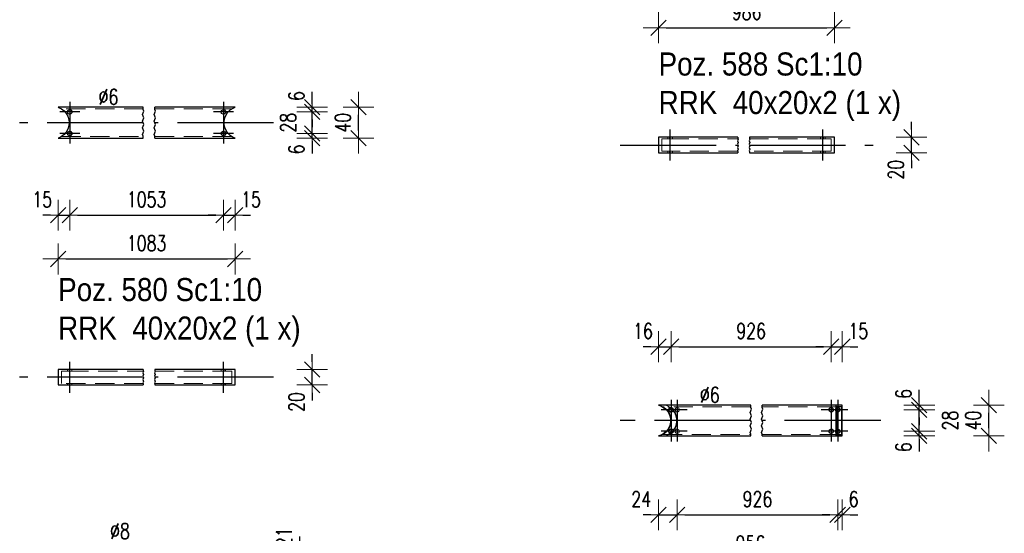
# Model space of a CAD drawing. Header units: millimetres. Extents: x -848 to 5, y 10127 to 10797.
# Tile 13 of 39: x -641 to -513, y 10458 to 10525. Entities that reach past the tile are written whole.
import ezdxf

# ---------------------------------------------------------------- set-up
doc = ezdxf.new("R2010")
doc.units = ezdxf.units.MM
doc.header["$LTSCALE"] = 10
doc.linetypes.add('HIDDEN', pattern=[0.375, 0.25, -0.125])
doc.linetypes.add('MITTE', pattern=[2, 1.25, -0.25, 0.25, -0.25])
doc.layers.get('Defpoints').update_dxf_attribs({"color": 1})
for name, color, linetype, lineweight in [('PS_DIM', 4, 'Continuous', 13), ('PS_Hidden', 2, 'HIDDEN', 9), ('PS_Shape', 161, 'Continuous', 30), ('PS_SOLID', 7, 'Continuous', 30), ('PS_TEXT', 3, 'Continuous', 18)]:
    doc.layers.add(name, color=color, linetype=linetype, lineweight=lineweight)
doc.layers.add('PS_Mid', color=5, linetype='MITTE')
doc.styles.add('gil', font='txt', dxfattribs={"width": 0.9})
doc.styles.add('simplex', font='simplex.shx', dxfattribs={"width": 0.75})
doc.dimstyles.new('1_10_PRZ_DS1-LS10', dxfattribs={"dimtxt": 2, "dimasz": 1, "dimexe": 2, "dimexo": 5, "dimgap": 1, "dimtad": 1, "dimdec": 0, "dimlfac": 10, "dimtxsty": 'simplex', "dimblk": 'dimznak', "dimcen": 2, "dimse1": 1, "dimse2": 1, "dimclrt": 3, "dimadec": 1, "dimazin": 0, "dimtfac": 1, "dimtdec": 0, "dimtix": 1, "dimtmove": 2, "dimatfit": 3, "dimldrblk": 'dim-grot', "dimfxl": 1, "dimarcsym": 0})

# ---------------------------------------------------------------- blocks, each defined once
blk = doc.blocks.new('dimznak')
at = {"color": 0}
for points in [[(0, 2), (0, -2)], [(-2, 0), (2, 0)]]:
    blk.add_lwpolyline(points, dxfattribs=at)
at = {"color": 2}
blk.add_lwpolyline([(1, 1), (-1, -1)], dxfattribs=at)
blk = doc.blocks.new('*D175')
at = {"layer": 'Defpoints', "color": 0, "transparency": 16777216}
for p in [(-635.68, 10509.33), (-634.17, 10509.93), (-634.17, 10499.33)]:
    blk.add_point(p, dxfattribs=at)
at = {"layer": 'PS_DIM', "color": 0, "lineweight": -2, "transparency": 16777216}
for p, q in [((-636.68, 10499.33), (-637.68, 10499.33)), ((-635.68, 10499.33), (-634.17, 10499.33)), ((-633.17, 10499.33), (-632.17, 10499.33))]:
    blk.add_line(p, q, dxfattribs=at)
blk.add_blockref('dimznak', (-635.68, 10499.33), dxfattribs=at)
at = {"layer": 'PS_DIM', "color": 0, "lineweight": -2, "transparency": 16777216, "rotation": 180}
blk.add_blockref('dimznak', (-634.17, 10499.33), dxfattribs=at)
at = {"layer": 'PS_DIM', "color": 3, "transparency": 16777216, "insert": (-637.75, 10501.37), "char_height": 2, "attachment_point": 5, "style": 'simplex'}
blk.add_mtext('15', dxfattribs=at)
blk = doc.blocks.new('dim-grot')
blk.add_hatch(color=256).paths.add_polyline_path([(0, 0), (-2, 0.5), (-2, -0.5)])
blk.add_lwpolyline([(0, 0), (-2, 0.5), (-2, -0.5), (0, 0)])
blk = doc.blocks.new('*D177')
at = {"layer": 'Defpoints', "color": 0, "transparency": 16777216}
for p in [(-614.21, 10509.93), (-612.69, 10509.33), (-612.69, 10499.33)]:
    blk.add_point(p, dxfattribs=at)
at = {"layer": 'PS_DIM', "color": 0, "lineweight": -2, "transparency": 16777216}
for p, q in [((-615.21, 10499.33), (-616.21, 10499.33)), ((-614.21, 10499.33), (-612.69, 10499.33)), ((-611.69, 10499.33), (-610.69, 10499.33))]:
    blk.add_line(p, q, dxfattribs=at)
blk.add_blockref('dimznak', (-614.21, 10499.33), dxfattribs=at)
at = {"layer": 'PS_DIM', "color": 0, "lineweight": -2, "transparency": 16777216, "rotation": 180}
blk.add_blockref('dimznak', (-612.69, 10499.33), dxfattribs=at)
at = {"layer": 'PS_DIM', "color": 3, "transparency": 16777216, "insert": (-610.62, 10501.37), "char_height": 2, "attachment_point": 5, "style": 'simplex'}
blk.add_mtext('15', dxfattribs=at)
blk = doc.blocks.new('*D179')
at = {"layer": 'Defpoints', "color": 0, "transparency": 16777216}
for p in [(-614.21, 10509.93), (-612.69, 10509.33), (-602.69, 10509.93)]:
    blk.add_point(p, dxfattribs=at)
at = {"layer": 'PS_DIM', "color": 0, "lineweight": -2, "transparency": 16777216}
for p, q in [((-602.69, 10510.93), (-602.69, 10511.93)), ((-602.69, 10509.33), (-602.69, 10509.93)), ((-602.69, 10508.33), (-602.69, 10507.33))]:
    blk.add_line(p, q, dxfattribs=at)
for p, rotation in [((-602.69, 10509.93), 270), ((-602.69, 10509.33), 90)]:
    blk.add_blockref('dimznak', p, dxfattribs=dict(at, rotation=rotation))
at = {"layer": 'PS_DIM', "color": 3, "transparency": 16777216, "insert": (-604.73, 10507.86), "char_height": 2, "attachment_point": 5, "rotation": 90, "style": 'simplex'}
blk.add_mtext('6', dxfattribs=at)
blk = doc.blocks.new('*D180')
at = {"layer": 'Defpoints', "color": 0, "transparency": 16777216}
for p in [(-614.21, 10512.73), (-602.69, 10512.73), (-614.21, 10509.93)]:
    blk.add_point(p, dxfattribs=at)
at = {"layer": 'PS_DIM', "color": 0, "lineweight": -2, "transparency": 16777216}
for p, q in [((-602.69, 10513.73), (-602.69, 10514.73)), ((-602.69, 10509.93), (-602.69, 10512.73)), ((-602.69, 10508.93), (-602.69, 10507.93))]:
    blk.add_line(p, q, dxfattribs=at)
for p, rotation in [((-602.69, 10512.73), 270), ((-602.69, 10509.93), 90)]:
    blk.add_blockref('dimznak', p, dxfattribs=dict(at, rotation=rotation))
at = {"layer": 'PS_DIM', "color": 3, "transparency": 16777216, "insert": (-605.8, 10511.33), "char_height": 2, "attachment_point": 5, "rotation": 90, "style": 'simplex'}
blk.add_mtext('28', dxfattribs=at)
blk = doc.blocks.new('*D181')
at = {"layer": 'Defpoints', "color": 0, "transparency": 16777216}
for p in [(-612.69, 10513.33), (-602.69, 10513.33), (-614.21, 10512.73)]:
    blk.add_point(p, dxfattribs=at)
at = {"layer": 'PS_DIM', "color": 0, "lineweight": -2, "transparency": 16777216}
for p, q in [((-602.69, 10514.33), (-602.69, 10515.33)), ((-602.69, 10512.73), (-602.69, 10513.33)), ((-602.69, 10511.73), (-602.69, 10510.73))]:
    blk.add_line(p, q, dxfattribs=at)
for p, rotation in [((-602.69, 10513.33), 270), ((-602.69, 10512.73), 90)]:
    blk.add_blockref('dimznak', p, dxfattribs=dict(at, rotation=rotation))
at = {"layer": 'PS_DIM', "color": 3, "transparency": 16777216, "insert": (-604.73, 10514.79), "char_height": 2, "attachment_point": 5, "rotation": 90, "style": 'simplex'}
blk.add_mtext('6', dxfattribs=at)
blk = doc.blocks.new('*D183')
at = {"layer": 'Defpoints', "color": 0, "transparency": 16777216}
for p in [(-612.69, 10479.27), (-602.69, 10479.27), (-612.69, 10477.27)]:
    blk.add_point(p, dxfattribs=at)
at = {"layer": 'PS_DIM', "color": 0, "lineweight": -2, "transparency": 16777216}
for p, q in [((-602.69, 10480.27), (-602.69, 10481.27)), ((-602.69, 10477.27), (-602.69, 10479.27)), ((-602.69, 10476.27), (-602.69, 10475.27))]:
    blk.add_line(p, q, dxfattribs=at)
for p, rotation in [((-602.69, 10479.27), 270), ((-602.69, 10477.27), 90)]:
    blk.add_blockref('dimznak', p, dxfattribs=dict(at, rotation=rotation))
at = {"layer": 'PS_DIM', "color": 3, "transparency": 16777216, "insert": (-604.73, 10475.06), "char_height": 2, "attachment_point": 5, "rotation": 90, "style": 'simplex'}
blk.add_mtext('20', dxfattribs=at)
blk = doc.blocks.new('*D188')
at = {"layer": 'Defpoints', "color": 0, "transparency": 16777216}
for p in [(-635.68, 10455.6), (-604.3, 10455.6), (-632.76, 10453.48)]:
    blk.add_point(p, dxfattribs=at)
at = {"layer": 'PS_DIM', "color": 0, "lineweight": -2, "transparency": 16777216}
for p, q in [((-604.3, 10456.6), (-604.3, 10457.6)), ((-604.3, 10453.48), (-604.3, 10455.6)), ((-604.3, 10452.48), (-604.3, 10451.48))]:
    blk.add_line(p, q, dxfattribs=at)
for p, rotation in [((-604.3, 10455.6), 270), ((-604.3, 10453.48), 90)]:
    blk.add_blockref('dimznak', p, dxfattribs=dict(at, rotation=rotation))
at = {"layer": 'PS_DIM', "color": 3, "transparency": 16777216, "insert": (-606.34, 10457.49), "char_height": 2, "attachment_point": 5, "rotation": 90, "style": 'simplex'}
blk.add_mtext('21', dxfattribs=at)
blk = doc.blocks.new('*D252')
at = {"layer": 'Defpoints', "color": 0, "transparency": 16777216}
for p in [(-534.81, 10509.43), (-524.81, 10509.43), (-534.81, 10507.43)]:
    blk.add_point(p, dxfattribs=at)
at = {"layer": 'PS_DIM', "color": 0, "lineweight": -2, "transparency": 16777216}
for p, q in [((-524.81, 10510.43), (-524.81, 10511.43)), ((-524.81, 10507.43), (-524.81, 10509.43)), ((-524.81, 10506.43), (-524.81, 10505.43))]:
    blk.add_line(p, q, dxfattribs=at)
for p, rotation in [((-524.81, 10509.43), 270), ((-524.81, 10507.43), 90)]:
    blk.add_blockref('dimznak', p, dxfattribs=dict(at, rotation=rotation))
at = {"layer": 'PS_DIM', "color": 3, "transparency": 16777216, "insert": (-526.85, 10505.22), "char_height": 2, "attachment_point": 5, "rotation": 90, "style": 'simplex'}
blk.add_mtext('20', dxfattribs=at)
blk = doc.blocks.new('*D253')
at = {"layer": 'Defpoints', "color": 0, "transparency": 16777216}
for p in [(-555.26, 10471.25), (-557.68, 10470.65), (-555.26, 10460.41)]:
    blk.add_point(p, dxfattribs=at)
at = {"layer": 'PS_DIM', "color": 0, "lineweight": -2, "transparency": 16777216}
for p, q in [((-558.68, 10460.41), (-559.68, 10460.41)), ((-557.68, 10460.41), (-555.26, 10460.41)), ((-554.26, 10460.41), (-553.26, 10460.41))]:
    blk.add_line(p, q, dxfattribs=at)
blk.add_blockref('dimznak', (-557.68, 10460.41), dxfattribs=at)
at = {"layer": 'PS_DIM', "color": 0, "lineweight": -2, "transparency": 16777216, "rotation": 180}
blk.add_blockref('dimznak', (-555.26, 10460.41), dxfattribs=at)
at = {"layer": 'PS_DIM', "color": 3, "transparency": 16777216, "insert": (-559.93, 10462.45), "char_height": 2, "attachment_point": 5, "style": 'simplex'}
blk.add_mtext('24', dxfattribs=at)
blk = doc.blocks.new('*D255')
at = {"layer": 'Defpoints', "color": 0, "transparency": 16777216}
for p in [(-534.41, 10471.25), (-533.81, 10470.65), (-533.81, 10460.41)]:
    blk.add_point(p, dxfattribs=at)
at = {"layer": 'PS_DIM', "color": 0, "lineweight": -2, "transparency": 16777216}
for p, q in [((-535.41, 10460.41), (-536.41, 10460.41)), ((-534.41, 10460.41), (-533.81, 10460.41)), ((-532.81, 10460.41), (-531.81, 10460.41))]:
    blk.add_line(p, q, dxfattribs=at)
blk.add_blockref('dimznak', (-534.41, 10460.41), dxfattribs=at)
at = {"layer": 'PS_DIM', "color": 0, "lineweight": -2, "transparency": 16777216, "rotation": 180}
blk.add_blockref('dimznak', (-533.81, 10460.41), dxfattribs=at)
at = {"layer": 'PS_DIM', "color": 3, "transparency": 16777216, "insert": (-532.34, 10462.45), "char_height": 2, "attachment_point": 5, "style": 'simplex'}
blk.add_mtext('6', dxfattribs=at)
blk = doc.blocks.new('*D257')
at = {"layer": 'Defpoints', "color": 0, "transparency": 16777216}
for p in [(-556.06, 10482.24), (-557.68, 10474.65), (-556.06, 10471.25)]:
    blk.add_point(p, dxfattribs=at)
at = {"layer": 'PS_DIM', "color": 0, "lineweight": -2, "transparency": 16777216}
for p, q in [((-558.68, 10482.24), (-559.68, 10482.24)), ((-557.68, 10482.24), (-556.06, 10482.24)), ((-555.06, 10482.24), (-554.06, 10482.24))]:
    blk.add_line(p, q, dxfattribs=at)
blk.add_blockref('dimznak', (-557.68, 10482.24), dxfattribs=at)
at = {"layer": 'PS_DIM', "color": 0, "lineweight": -2, "transparency": 16777216, "rotation": 180}
blk.add_blockref('dimznak', (-556.06, 10482.24), dxfattribs=at)
at = {"layer": 'PS_DIM', "color": 3, "transparency": 16777216, "insert": (-559.71, 10484.28), "char_height": 2, "attachment_point": 5, "style": 'simplex'}
blk.add_mtext('16', dxfattribs=at)
blk = doc.blocks.new('*D259')
at = {"layer": 'Defpoints', "color": 0, "transparency": 16777216}
for p in [(-533.81, 10482.24), (-533.81, 10474.65), (-535.26, 10471.25)]:
    blk.add_point(p, dxfattribs=at)
at = {"layer": 'PS_DIM', "color": 0, "lineweight": -2, "transparency": 16777216}
for p, q in [((-536.26, 10482.24), (-537.26, 10482.24)), ((-535.26, 10482.24), (-533.81, 10482.24)), ((-532.81, 10482.24), (-531.81, 10482.24))]:
    blk.add_line(p, q, dxfattribs=at)
blk.add_blockref('dimznak', (-535.26, 10482.24), dxfattribs=at)
at = {"layer": 'PS_DIM', "color": 0, "lineweight": -2, "transparency": 16777216, "rotation": 180}
blk.add_blockref('dimznak', (-533.81, 10482.24), dxfattribs=at)
at = {"layer": 'PS_DIM', "color": 3, "transparency": 16777216, "insert": (-531.73, 10484.28), "char_height": 2, "attachment_point": 5, "style": 'simplex'}
blk.add_mtext('15', dxfattribs=at)
blk = doc.blocks.new('*D260')
at = {"layer": 'Defpoints', "color": 0, "transparency": 16777216}
for p in [(-535.26, 10471.25), (-523.81, 10471.25), (-533.81, 10470.65)]:
    blk.add_point(p, dxfattribs=at)
at = {"layer": 'PS_DIM', "color": 0, "lineweight": -2, "transparency": 16777216}
for p, q in [((-523.81, 10472.25), (-523.81, 10473.25)), ((-523.81, 10470.65), (-523.81, 10471.25)), ((-523.81, 10469.65), (-523.81, 10468.65))]:
    blk.add_line(p, q, dxfattribs=at)
for p, rotation in [((-523.81, 10471.25), 270), ((-523.81, 10470.65), 90)]:
    blk.add_blockref('dimznak', p, dxfattribs=dict(at, rotation=rotation))
at = {"layer": 'PS_DIM', "color": 3, "transparency": 16777216, "insert": (-525.85, 10469.18), "char_height": 2, "attachment_point": 5, "rotation": 90, "style": 'simplex'}
blk.add_mtext('6', dxfattribs=at)
blk = doc.blocks.new('*D261')
at = {"layer": 'Defpoints', "color": 0, "transparency": 16777216}
for p in [(-535.26, 10474.05), (-523.81, 10474.05), (-535.26, 10471.25)]:
    blk.add_point(p, dxfattribs=at)
at = {"layer": 'PS_DIM', "color": 0, "lineweight": -2, "transparency": 16777216}
for p, q in [((-523.81, 10475.05), (-523.81, 10476.05)), ((-523.81, 10471.25), (-523.81, 10474.05)), ((-523.81, 10470.25), (-523.81, 10469.25))]:
    blk.add_line(p, q, dxfattribs=at)
for p, rotation in [((-523.81, 10474.05), 270), ((-523.81, 10471.25), 90)]:
    blk.add_blockref('dimznak', p, dxfattribs=dict(at, rotation=rotation))
at = {"layer": 'PS_DIM', "color": 3, "transparency": 16777216, "insert": (-519.81, 10472.65), "char_height": 2, "attachment_point": 5, "rotation": 90, "style": 'simplex'}
blk.add_mtext('28', dxfattribs=at)
blk = doc.blocks.new('*D262')
at = {"layer": 'Defpoints', "color": 0, "transparency": 16777216}
for p in [(-533.81, 10474.65), (-523.81, 10474.65), (-535.26, 10474.05)]:
    blk.add_point(p, dxfattribs=at)
at = {"layer": 'PS_DIM', "color": 0, "lineweight": -2, "transparency": 16777216}
for p, q in [((-523.81, 10475.65), (-523.81, 10476.65)), ((-523.81, 10474.05), (-523.81, 10474.65)), ((-523.81, 10473.05), (-523.81, 10472.05))]:
    blk.add_line(p, q, dxfattribs=at)
for p, rotation in [((-523.81, 10474.65), 270), ((-523.81, 10474.05), 90)]:
    blk.add_blockref('dimznak', p, dxfattribs=dict(at, rotation=rotation))
at = {"layer": 'PS_DIM', "color": 3, "transparency": 16777216, "insert": (-525.85, 10476.11), "char_height": 2, "attachment_point": 5, "rotation": 90, "style": 'simplex'}
blk.add_mtext('6', dxfattribs=at)
blk = doc.blocks.new('*X682')
at = {"color": 1}
for p, q in [((-624.62, 10513.03), (-624.62, 10513.33)), ((-624.53, 10512.81), (-624.62, 10513.03)), ((-623.12, 10513.03), (-623.12, 10513.33)), ((-623.03, 10512.81), (-623.12, 10513.03)), ((-624.72, 10512.38), (-624.53, 10512.81)), ((-624.53, 10511.95), (-624.72, 10512.38)), ((-624.72, 10511.51), (-624.53, 10511.95)), ((-623.22, 10512.38), (-623.03, 10512.81)), ((-623.03, 10511.95), (-623.22, 10512.38)), ((-623.22, 10511.51), (-623.03, 10511.95)), ((-624.53, 10511.08), (-624.72, 10511.51)), ((-624.72, 10510.65), (-624.53, 10511.08)), ((-624.53, 10510.21), (-624.72, 10510.65)), ((-623.03, 10511.08), (-623.22, 10511.51)), ((-623.22, 10510.65), (-623.03, 10511.08)), ((-623.03, 10510.21), (-623.22, 10510.65)), ((-624.72, 10509.78), (-624.53, 10510.21)), ((-624.62, 10509.56), (-624.72, 10509.78)), ((-624.62, 10509.33), (-624.62, 10509.56)), ((-623.22, 10509.78), (-623.03, 10510.21)), ((-623.12, 10509.56), (-623.22, 10509.78)), ((-623.12, 10509.33), (-623.12, 10509.56))]:
    blk.add_line(p, q, dxfattribs=at)
at = {"layer": 'PS_Hidden', "color": 2, "linetype": 'HIDDEN'}
for p, q in [((-624.62, 10513.13), (-635.25, 10513.13)), ((-613.12, 10513.13), (-623.12, 10513.13)), ((-635.25, 10509.53), (-624.62, 10509.53)), ((-623.12, 10509.53), (-613.12, 10509.53))]:
    blk.add_line(p, q, dxfattribs=at)
at = {"layer": 'PS_Mid', "color": 5, "linetype": 'MITTE'}
for p, q in [((-634.17, 10514.03), (-634.17, 10511.43)), ((-634.17, 10514.03), (-634.17, 10511.43)), ((-614.21, 10514.03), (-614.21, 10511.43)), ((-614.21, 10514.03), (-614.21, 10511.43)), ((-632.87, 10512.73), (-635.47, 10512.73)), ((-632.87, 10512.73), (-635.47, 10512.73)), ((-612.91, 10512.73), (-615.51, 10512.73)), ((-612.91, 10512.73), (-615.51, 10512.73)), ((-624.62, 10511.33), (-640.68, 10511.33)), ((-634.17, 10511.23), (-634.17, 10508.63)), ((-634.17, 10511.23), (-634.17, 10508.63)), ((-607.69, 10511.33), (-623.12, 10511.33)), ((-614.21, 10511.23), (-614.21, 10508.63)), ((-614.21, 10511.23), (-614.21, 10508.63)), ((-632.87, 10509.93), (-635.47, 10509.93)), ((-632.87, 10509.93), (-635.47, 10509.93)), ((-612.91, 10509.93), (-615.51, 10509.93)), ((-612.91, 10509.93), (-615.51, 10509.93))]:
    blk.add_line(p, q, dxfattribs=at)
at = {"layer": 'PS_SOLID', "color": 7, "linetype": 'Continuous'}
for p, q in [((-634.23, 10513.33), (-635.68, 10513.33)), ((-635.68, 10513.33), (-635.63, 10513.32)), ((-635.63, 10513.32), (-635.24, 10513.13)), ((-635.24, 10513.13), (-634.9, 10512.86)), ((-634.4, 10512.92), (-634.23, 10513.02)), ((-624.62, 10513.33), (-634.23, 10513.33)), ((-634.23, 10513.02), (-634.02, 10512.99)), ((-634.02, 10512.99), (-633.89, 10512.83)), ((-614.26, 10513.33), (-623.12, 10513.33)), ((-614.44, 10512.92), (-614.26, 10513.02)), ((-612.69, 10513.33), (-614.26, 10513.33)), ((-614.26, 10513.02), (-614.06, 10512.99)), ((-614.06, 10512.99), (-613.93, 10512.83)), ((-613.63, 10512.71), (-613.32, 10513)), ((-613.32, 10513), (-612.95, 10513.23)), ((-612.95, 10513.23), (-612.69, 10513.33)), ((-612.69, 10513.33), (-612.69, 10513.33)), ((-634.9, 10512.86), (-634.63, 10512.54)), ((-634.63, 10512.54), (-634.42, 10512.16)), ((-634.47, 10512.73), (-634.4, 10512.92)), ((-634.4, 10512.54), (-634.47, 10512.73)), ((-634.42, 10512.16), (-634.29, 10511.75)), ((-634.23, 10512.43), (-634.4, 10512.54)), ((-634.29, 10511.75), (-634.25, 10511.33)), ((-634.02, 10512.47), (-634.23, 10512.43)), ((-633.89, 10512.63), (-634.02, 10512.47)), ((-633.89, 10512.83), (-633.89, 10512.63)), ((-614.51, 10512.73), (-614.44, 10512.92)), ((-614.44, 10512.54), (-614.51, 10512.73)), ((-614.26, 10512.43), (-614.44, 10512.54)), ((-614.06, 10512.47), (-614.26, 10512.43)), ((-614.13, 10511.54), (-614.04, 10511.96)), ((-613.93, 10512.63), (-614.06, 10512.47)), ((-614.04, 10511.96), (-613.87, 10512.36)), ((-613.93, 10512.83), (-613.93, 10512.63)), ((-613.87, 10512.36), (-613.63, 10512.71)), ((-634.42, 10510.49), (-634.63, 10510.12)), ((-634.29, 10510.9), (-634.42, 10510.49)), ((-634.25, 10511.33), (-634.29, 10510.9)), ((-614.13, 10511.11), (-614.13, 10511.54)), ((-614.04, 10510.69), (-614.13, 10511.11)), ((-613.87, 10510.3), (-614.04, 10510.69)), ((-635.63, 10509.34), (-635.68, 10509.33)), ((-635.68, 10509.33), (-624.62, 10509.33)), ((-635.24, 10509.53), (-635.63, 10509.34)), ((-634.9, 10509.79), (-635.24, 10509.53)), ((-634.63, 10510.12), (-634.9, 10509.79)), ((-634.47, 10509.93), (-634.4, 10510.12)), ((-634.4, 10509.74), (-634.47, 10509.93)), ((-634.4, 10510.12), (-634.23, 10510.22)), ((-634.23, 10509.63), (-634.4, 10509.74)), ((-634.23, 10510.22), (-634.02, 10510.19)), ((-634.02, 10509.67), (-634.23, 10509.63)), ((-634.02, 10510.19), (-633.89, 10510.03)), ((-633.89, 10509.83), (-634.02, 10509.67)), ((-633.89, 10510.03), (-633.89, 10509.83)), ((-623.12, 10509.33), (-612.69, 10509.33)), ((-614.51, 10509.93), (-614.44, 10510.12)), ((-614.44, 10509.74), (-614.51, 10509.93)), ((-614.44, 10510.12), (-614.26, 10510.22)), ((-614.26, 10509.63), (-614.44, 10509.74)), ((-614.26, 10510.22), (-614.06, 10510.19)), ((-614.06, 10509.67), (-614.26, 10509.63)), ((-614.06, 10510.19), (-613.93, 10510.03)), ((-613.93, 10509.83), (-614.06, 10509.67)), ((-613.93, 10510.03), (-613.93, 10509.83)), ((-613.63, 10509.95), (-613.87, 10510.3)), ((-613.32, 10509.65), (-613.63, 10509.95)), ((-612.95, 10509.42), (-613.32, 10509.65)), ((-612.69, 10509.33), (-612.95, 10509.42)), ((-612.69, 10509.33), (-612.69, 10509.33))]:
    blk.add_line(p, q, dxfattribs=at)
blk = doc.blocks.new('*X683')
at = {"color": 3, "style": 'gil', "width": 0.9}
for s, p in [('Poz. 580 Sc1:10', (-635.68, 10488.16)), ('RRK  40x20x2 (1 x)', (-635.68, 10483.16))]:
    blk.add_text(s, height=3, dxfattribs=at).set_placement(p)
blk = doc.blocks.new('*X684')
at = {"color": 1}
for p, q in [((-624.58, 10479.05), (-624.67, 10478.83)), ((-624.67, 10478.83), (-624.58, 10478.61)), ((-624.58, 10478.61), (-624.67, 10478.4)), ((-624.62, 10479.27), (-624.62, 10479.15)), ((-624.62, 10479.15), (-624.58, 10479.05)), ((-623.08, 10479.05), (-623.17, 10478.83)), ((-623.17, 10478.83), (-623.08, 10478.61)), ((-623.08, 10478.61), (-623.17, 10478.4)), ((-623.12, 10479.27), (-623.12, 10479.15)), ((-623.12, 10479.15), (-623.08, 10479.05)), ((-624.67, 10478.4), (-624.58, 10478.18)), ((-624.58, 10478.18), (-624.67, 10477.96)), ((-624.67, 10477.96), (-624.58, 10477.74)), ((-624.58, 10477.74), (-624.67, 10477.53)), ((-624.67, 10477.53), (-624.62, 10477.42)), ((-624.62, 10477.42), (-624.62, 10477.27)), ((-623.17, 10478.4), (-623.08, 10478.18)), ((-623.08, 10478.18), (-623.17, 10477.96)), ((-623.17, 10477.96), (-623.08, 10477.74)), ((-623.08, 10477.74), (-623.17, 10477.53)), ((-623.17, 10477.53), (-623.12, 10477.42)), ((-623.12, 10477.42), (-623.12, 10477.27))]:
    blk.add_line(p, q, dxfattribs=at)
at = {"layer": 'PS_Hidden', "color": 2, "linetype": 'HIDDEN'}
for p, q in [((-635.25, 10477.47), (-635.25, 10479.07)), ((-635.25, 10479.07), (-634.23, 10479.07)), ((-634.47, 10479.27), (-634.47, 10479.07)), ((-634.25, 10479.07), (-634.25, 10479.27)), ((-634.23, 10479.07), (-624.62, 10479.07)), ((-633.89, 10479.07), (-633.89, 10479.27)), ((-623.12, 10479.07), (-614.26, 10479.07)), ((-614.51, 10479.27), (-614.51, 10479.07)), ((-614.26, 10479.07), (-613.12, 10479.07)), ((-614.13, 10479.27), (-614.13, 10479.07)), ((-613.93, 10479.07), (-613.93, 10479.27)), ((-613.12, 10479.07), (-613.12, 10477.47)), ((-624.62, 10477.47), (-635.25, 10477.47)), ((-634.47, 10477.47), (-634.47, 10477.27)), ((-634.25, 10477.27), (-634.25, 10477.47)), ((-633.89, 10477.27), (-633.89, 10477.47)), ((-613.12, 10477.47), (-623.12, 10477.47)), ((-614.51, 10477.47), (-614.51, 10477.27)), ((-614.13, 10477.47), (-614.13, 10477.27)), ((-613.93, 10477.27), (-613.93, 10477.47))]:
    blk.add_line(p, q, dxfattribs=at)
at = {"layer": 'PS_Mid', "color": 5, "linetype": 'MITTE'}
for p, q in [((-634.17, 10478.07), (-634.17, 10480.27)), ((-634.17, 10478.07), (-634.17, 10480.27)), ((-614.21, 10478.07), (-614.21, 10480.27)), ((-614.21, 10478.07), (-614.21, 10480.27)), ((-634.17, 10476.27), (-634.17, 10478.47)), ((-634.17, 10476.27), (-634.17, 10478.47)), ((-614.21, 10476.27), (-614.21, 10478.47)), ((-614.21, 10476.27), (-614.21, 10478.47)), ((-624.62, 10478.27), (-640.68, 10478.27)), ((-607.69, 10478.27), (-623.12, 10478.27))]:
    blk.add_line(p, q, dxfattribs=at)
at = {"layer": 'PS_SOLID', "color": 7, "linetype": 'Continuous'}
for p, q in [((-624.62, 10479.27), (-635.68, 10479.27)), ((-635.68, 10479.27), (-635.68, 10477.27)), ((-612.69, 10479.27), (-623.12, 10479.27)), ((-612.69, 10477.27), (-612.69, 10479.27)), ((-635.68, 10477.27), (-634.23, 10477.27)), ((-634.23, 10477.27), (-624.62, 10477.27)), ((-623.12, 10477.27), (-614.26, 10477.27)), ((-614.26, 10477.27), (-612.69, 10477.27))]:
    blk.add_line(p, q, dxfattribs=at)
blk = doc.blocks.new('*X707')
at = {"color": 3, "style": 'gil', "width": 0.9}
for s, p in [('Poz. 588 Sc1:10', (-557.68, 10517.45)), ('RRK  40x20x2 (1 x)', (-557.68, 10512.45))]:
    blk.add_text(s, height=3, dxfattribs=at).set_placement(p)
blk = doc.blocks.new('*X708')
at = {"color": 1}
for p, q in [((-547.33, 10509.2), (-547.42, 10508.99)), ((-547.38, 10509.43), (-547.38, 10509.31)), ((-547.38, 10509.31), (-547.33, 10509.2)), ((-545.83, 10509.2), (-545.92, 10508.99)), ((-545.88, 10509.43), (-545.88, 10509.31)), ((-545.88, 10509.31), (-545.83, 10509.2)), ((-547.42, 10508.99), (-547.33, 10508.77)), ((-547.33, 10508.77), (-547.42, 10508.55)), ((-547.42, 10508.55), (-547.33, 10508.34)), ((-547.33, 10508.34), (-547.42, 10508.12)), ((-547.42, 10508.12), (-547.33, 10507.9)), ((-547.33, 10507.9), (-547.42, 10507.69)), ((-545.92, 10508.99), (-545.83, 10508.77)), ((-545.83, 10508.77), (-545.92, 10508.55)), ((-545.92, 10508.55), (-545.83, 10508.34)), ((-545.83, 10508.34), (-545.92, 10508.12)), ((-545.92, 10508.12), (-545.83, 10507.9)), ((-545.83, 10507.9), (-545.92, 10507.69)), ((-547.42, 10507.69), (-547.38, 10507.58)), ((-547.38, 10507.58), (-547.38, 10507.43)), ((-545.92, 10507.69), (-545.88, 10507.58)), ((-545.88, 10507.58), (-545.88, 10507.43))]:
    blk.add_line(p, q, dxfattribs=at)
at = {"layer": 'PS_Hidden', "color": 2, "linetype": 'HIDDEN'}
for p, q in [((-557.25, 10507.63), (-557.25, 10509.23)), ((-557.25, 10509.23), (-556.23, 10509.23)), ((-556.48, 10509.43), (-556.48, 10509.23)), ((-556.25, 10509.23), (-556.25, 10509.43)), ((-556.23, 10509.23), (-547.38, 10509.23)), ((-555.89, 10509.23), (-555.89, 10509.43)), ((-545.88, 10509.23), (-536.38, 10509.23)), ((-536.63, 10509.43), (-536.63, 10509.23)), ((-536.63, 10509.43), (-536.63, 10509.23)), ((-536.38, 10509.23), (-535.24, 10509.23)), ((-536.25, 10509.43), (-536.25, 10509.23)), ((-536.05, 10509.23), (-536.05, 10509.43)), ((-535.24, 10509.23), (-535.24, 10507.63)), ((-547.38, 10507.63), (-557.25, 10507.63)), ((-556.48, 10507.63), (-556.48, 10507.43)), ((-556.25, 10507.43), (-556.25, 10507.63)), ((-555.89, 10507.43), (-555.89, 10507.63)), ((-535.24, 10507.63), (-545.88, 10507.63)), ((-536.63, 10507.63), (-536.63, 10507.43)), ((-536.25, 10507.63), (-536.25, 10507.43)), ((-536.05, 10507.43), (-536.05, 10507.63))]:
    blk.add_line(p, q, dxfattribs=at)
at = {"layer": 'PS_Mid', "color": 5, "linetype": 'MITTE'}
for p, q in [((-556.18, 10508.23), (-556.18, 10510.43)), ((-556.18, 10508.23), (-556.18, 10510.43)), ((-536.33, 10508.23), (-536.33, 10510.43)), ((-536.33, 10508.23), (-536.33, 10510.43)), ((-562.68, 10508.43), (-547.38, 10508.43)), ((-556.18, 10506.43), (-556.18, 10508.63)), ((-556.18, 10506.43), (-556.18, 10508.63)), ((-545.88, 10508.43), (-529.81, 10508.43)), ((-536.33, 10506.43), (-536.33, 10508.63)), ((-536.33, 10506.43), (-536.33, 10508.63))]:
    blk.add_line(p, q, dxfattribs=at)
at = {"layer": 'PS_SOLID', "color": 7, "linetype": 'Continuous'}
for p, q in [((-547.38, 10509.43), (-557.68, 10509.43)), ((-557.68, 10509.43), (-557.68, 10507.43)), ((-534.81, 10509.43), (-545.88, 10509.43)), ((-534.81, 10507.43), (-534.81, 10509.43)), ((-557.68, 10507.43), (-556.23, 10507.43)), ((-556.23, 10507.43), (-547.38, 10507.43)), ((-545.88, 10507.43), (-536.38, 10507.43)), ((-536.38, 10507.43), (-534.81, 10507.43))]:
    blk.add_line(p, q, dxfattribs=at)
blk = doc.blocks.new('*X709')
at = {"color": 1}
for p, q in [((-545.71, 10474.35), (-545.71, 10474.65)), ((-544.21, 10474.35), (-544.21, 10474.65)), ((-545.8, 10473.7), (-545.62, 10474.13)), ((-545.62, 10473.27), (-545.8, 10473.7)), ((-545.62, 10474.13), (-545.71, 10474.35)), ((-544.3, 10473.7), (-544.12, 10474.13)), ((-544.12, 10473.27), (-544.3, 10473.7)), ((-544.12, 10474.13), (-544.21, 10474.35)), ((-545.8, 10472.83), (-545.62, 10473.27)), ((-545.62, 10472.4), (-545.8, 10472.83)), ((-545.8, 10471.97), (-545.62, 10472.4)), ((-544.3, 10472.83), (-544.12, 10473.27)), ((-544.12, 10472.4), (-544.3, 10472.83)), ((-544.3, 10471.97), (-544.12, 10472.4)), ((-545.62, 10471.53), (-545.8, 10471.97)), ((-545.8, 10471.1), (-545.62, 10471.53)), ((-545.71, 10470.88), (-545.8, 10471.1)), ((-545.71, 10470.65), (-545.71, 10470.88)), ((-544.12, 10471.53), (-544.3, 10471.97)), ((-544.3, 10471.1), (-544.12, 10471.53)), ((-544.21, 10470.88), (-544.3, 10471.1)), ((-544.21, 10470.65), (-544.21, 10470.88))]:
    blk.add_line(p, q, dxfattribs=at)
at = {"layer": 'PS_Hidden', "color": 2, "linetype": 'HIDDEN'}
for p, q in [((-556.82, 10474.65), (-556.54, 10474.55)), ((-545.71, 10474.45), (-557.13, 10474.45)), ((-557.13, 10474.45), (-556.91, 10474.32)), ((-556.91, 10474.32), (-556.58, 10474.03)), ((-556.58, 10474.03), (-556.31, 10473.68)), ((-556.54, 10474.55), (-556.14, 10474.32)), ((-556.44, 10474.45), (-556.23, 10474.32)), ((-556.31, 10473.68), (-556.13, 10473.28)), ((-556.23, 10474.32), (-556.2, 10474.29)), ((-556.14, 10474.32), (-555.81, 10474.03)), ((-556.13, 10473.28), (-556.03, 10472.86)), ((-555.81, 10474.03), (-555.54, 10473.68)), ((-555.81, 10473.91), (-555.62, 10473.68)), ((-555.62, 10473.68), (-555.44, 10473.28)), ((-555.54, 10474.15), (-555.41, 10474.31)), ((-555.54, 10473.94), (-555.54, 10474.15)), ((-555.41, 10473.79), (-555.54, 10473.94)), ((-555.54, 10473.68), (-555.35, 10473.28)), ((-555.44, 10473.28), (-555.35, 10472.86)), ((-555.41, 10474.31), (-555.21, 10474.34)), ((-555.21, 10473.75), (-555.41, 10473.79)), ((-555.35, 10473.28), (-555.26, 10472.86)), ((-555.21, 10474.34), (-555.03, 10474.24)), ((-555.03, 10473.85), (-555.21, 10473.75)), ((-555.03, 10474.24), (-554.96, 10474.05)), ((-554.96, 10474.05), (-555.03, 10473.85)), ((-534.58, 10474.45), (-544.21, 10474.45)), ((-534.69, 10474.15), (-534.58, 10474.28)), ((-534.69, 10473.94), (-534.69, 10474.15)), ((-534.58, 10473.81), (-534.69, 10473.94)), ((-556.13, 10472.01), (-556.31, 10471.62)), ((-556.03, 10472.43), (-556.13, 10472.01)), ((-556.03, 10472.86), (-556.03, 10472.43)), ((-555.44, 10472.01), (-555.62, 10471.62)), ((-555.35, 10472.01), (-555.54, 10471.62)), ((-555.35, 10472.43), (-555.44, 10472.01)), ((-555.35, 10472.86), (-555.35, 10472.43)), ((-555.26, 10472.43), (-555.35, 10472.01)), ((-555.26, 10472.86), (-555.26, 10472.43)), ((-556.91, 10470.97), (-557.13, 10470.85)), ((-557.13, 10470.85), (-545.71, 10470.85)), ((-556.58, 10471.27), (-556.91, 10470.97)), ((-556.82, 10470.65), (-556.54, 10470.74)), ((-556.58, 10471.27), (-556.31, 10471.62)), ((-556.54, 10470.74), (-556.14, 10470.97)), ((-556.23, 10470.97), (-556.44, 10470.85)), ((-556.2, 10471), (-556.23, 10470.97)), ((-556.14, 10470.97), (-555.81, 10471.27)), ((-555.81, 10471.27), (-555.54, 10471.62)), ((-555.62, 10471.62), (-555.81, 10471.38)), ((-555.54, 10471.35), (-555.41, 10471.51)), ((-555.54, 10471.14), (-555.54, 10471.35)), ((-555.41, 10470.99), (-555.54, 10471.14)), ((-555.41, 10471.51), (-555.21, 10471.54)), ((-555.21, 10470.95), (-555.41, 10470.99)), ((-555.21, 10471.54), (-555.03, 10471.44)), ((-555.03, 10471.05), (-555.21, 10470.95)), ((-555.03, 10471.44), (-554.96, 10471.25)), ((-554.96, 10471.25), (-555.03, 10471.05)), ((-544.21, 10470.85), (-534.58, 10470.85)), ((-534.69, 10471.35), (-534.58, 10471.48)), ((-534.69, 10471.25), (-534.69, 10471.35)), ((-534.69, 10471.14), (-534.69, 10471.35)), ((-534.58, 10471.01), (-534.69, 10471.14))]:
    blk.add_line(p, q, dxfattribs=at)
at = {"layer": 'PS_Mid', "color": 5, "linetype": 'MITTE'}
for p, q in [((-556.06, 10475.35), (-556.06, 10472.75)), ((-555.26, 10475.35), (-555.26, 10472.75)), ((-535.26, 10475.35), (-535.26, 10472.75)), ((-534.41, 10475.35), (-534.41, 10472.75)), ((-554.76, 10474.05), (-557.36, 10474.05)), ((-553.96, 10474.05), (-556.56, 10474.05)), ((-533.96, 10474.05), (-536.56, 10474.05)), ((-533.11, 10474.05), (-535.71, 10474.05)), ((-545.71, 10472.65), (-562.68, 10472.65)), ((-556.06, 10472.55), (-556.06, 10469.95)), ((-555.26, 10472.55), (-555.26, 10469.95)), ((-528.81, 10472.65), (-544.21, 10472.65)), ((-535.26, 10472.55), (-535.26, 10469.95)), ((-534.41, 10472.55), (-534.41, 10469.95)), ((-554.76, 10471.25), (-557.36, 10471.25)), ((-553.96, 10471.25), (-556.56, 10471.25)), ((-533.96, 10471.25), (-536.56, 10471.25)), ((-533.11, 10471.25), (-535.71, 10471.25))]:
    blk.add_line(p, q, dxfattribs=at)
at = {"layer": 'PS_SOLID', "color": 7, "linetype": 'Continuous'}
for p, q in [((-556.11, 10474.65), (-557.68, 10474.65)), ((-557.68, 10474.65), (-557.68, 10474.65)), ((-557.68, 10474.65), (-557.4, 10474.55)), ((-545.71, 10474.65), (-556.11, 10474.65)), ((-535.31, 10474.65), (-544.21, 10474.65)), ((-534.66, 10474.65), (-535.31, 10474.65)), ((-533.81, 10474.65), (-534.66, 10474.65)), ((-534.66, 10474.65), (-534.66, 10474.45)), ((-533.81, 10474.05), (-533.81, 10474.65)), ((-557.4, 10474.55), (-557, 10474.32)), ((-557, 10474.32), (-556.66, 10474.03)), ((-556.66, 10474.03), (-556.4, 10473.68)), ((-556.4, 10473.68), (-556.21, 10473.28)), ((-556.36, 10474.05), (-556.29, 10474.24)), ((-556.29, 10473.85), (-556.36, 10474.05)), ((-556.29, 10474.24), (-556.11, 10474.34)), ((-556.11, 10473.75), (-556.29, 10473.85)), ((-556.21, 10473.28), (-556.12, 10472.86)), ((-556.2, 10474.29), (-555.89, 10474.03)), ((-556.11, 10474.34), (-555.91, 10474.31)), ((-555.91, 10473.79), (-556.11, 10473.75)), ((-555.91, 10474.31), (-555.78, 10474.15)), ((-555.78, 10473.94), (-555.91, 10473.79)), ((-555.89, 10474.03), (-555.81, 10473.91)), ((-555.78, 10474.15), (-555.78, 10473.94)), ((-535.56, 10474.05), (-535.49, 10474.24)), ((-535.49, 10473.85), (-535.56, 10474.05)), ((-535.49, 10474.24), (-535.31, 10474.34)), ((-535.31, 10473.75), (-535.49, 10473.85)), ((-535.31, 10474.34), (-535.11, 10474.31)), ((-535.11, 10473.79), (-535.31, 10473.75)), ((-535.11, 10474.31), (-534.98, 10474.15)), ((-534.98, 10473.94), (-535.11, 10473.79)), ((-534.98, 10474.15), (-534.98, 10473.94)), ((-534.66, 10474.45), (-534.66, 10470.65)), ((-533.89, 10474.45), (-534.58, 10474.45)), ((-534.58, 10474.45), (-534.58, 10473.94)), ((-534.58, 10474.28), (-534.56, 10474.31)), ((-534.58, 10473.94), (-534.58, 10471.14)), ((-534.56, 10473.79), (-534.58, 10473.81)), ((-534.56, 10474.31), (-534.35, 10474.34)), ((-534.35, 10473.75), (-534.56, 10473.79)), ((-534.35, 10474.34), (-534.18, 10474.24)), ((-534.18, 10473.85), (-534.35, 10473.75)), ((-534.18, 10474.24), (-534.11, 10474.05)), ((-534.11, 10474.05), (-534.18, 10473.85)), ((-533.89, 10470.85), (-533.89, 10474.45)), ((-533.81, 10471.25), (-533.81, 10474.05)), ((-556.21, 10472.01), (-556.4, 10471.62)), ((-556.12, 10472.43), (-556.21, 10472.01)), ((-556.12, 10472.86), (-556.12, 10472.43)), ((-557.4, 10470.74), (-557.68, 10470.65)), ((-557, 10470.97), (-557.4, 10470.74)), ((-556.66, 10471.27), (-557, 10470.97)), ((-556.4, 10471.62), (-556.66, 10471.27)), ((-556.36, 10471.25), (-556.29, 10471.44)), ((-556.29, 10471.05), (-556.36, 10471.25)), ((-556.29, 10471.44), (-556.11, 10471.54)), ((-556.11, 10470.95), (-556.29, 10471.05)), ((-555.89, 10471.27), (-556.2, 10471)), ((-556.11, 10471.54), (-555.91, 10471.51)), ((-555.91, 10470.99), (-556.11, 10470.95)), ((-555.91, 10471.51), (-555.78, 10471.35)), ((-555.78, 10471.14), (-555.91, 10470.99)), ((-555.81, 10471.38), (-555.89, 10471.27)), ((-555.78, 10471.35), (-555.78, 10471.14)), ((-535.56, 10471.25), (-535.49, 10471.44)), ((-535.49, 10471.05), (-535.56, 10471.25)), ((-535.49, 10471.44), (-535.31, 10471.54)), ((-535.31, 10470.95), (-535.49, 10471.05)), ((-535.31, 10471.54), (-535.11, 10471.51)), ((-535.11, 10470.99), (-535.31, 10470.95)), ((-535.11, 10471.51), (-534.98, 10471.35)), ((-534.98, 10471.14), (-535.11, 10470.99)), ((-534.98, 10471.35), (-534.98, 10471.14)), ((-534.58, 10471.48), (-534.56, 10471.51)), ((-534.58, 10471.14), (-534.58, 10470.85)), ((-534.56, 10470.99), (-534.58, 10471.01)), ((-534.58, 10470.85), (-533.89, 10470.85)), ((-534.56, 10471.51), (-534.35, 10471.54)), ((-534.35, 10470.95), (-534.56, 10470.99)), ((-534.35, 10471.54), (-534.18, 10471.44)), ((-534.18, 10471.05), (-534.35, 10470.95)), ((-534.18, 10471.44), (-534.11, 10471.25)), ((-534.11, 10471.25), (-534.18, 10471.05)), ((-533.81, 10470.65), (-533.81, 10471.25)), ((-557.68, 10470.65), (-557.68, 10470.65)), ((-557.68, 10470.65), (-545.71, 10470.65)), ((-544.21, 10470.65), (-534.66, 10470.65)), ((-534.66, 10470.65), (-533.81, 10470.65))]:
    blk.add_line(p, q, dxfattribs=at)

msp = doc.modelspace()

# ---------------------------------------------------------------- block references
at = {"layer": 'PS_Shape', "color": 31}
for name in ['*X682', '*X708', '*X684', '*X709']:
    msp.add_blockref(name, (0, 0), dxfattribs=at)
at = {"layer": 'PS_TEXT'}
for name in ['*X707', '*X683']:
    msp.add_blockref(name, (0, 0), dxfattribs=at)

# ---------------------------------------------------------------- texts
at = {"layer": 'PS_DIM', "char_height": 2, "attachment_point": 7, "style": 'simplex'}
for s, insert in [('\\A1;%%c6', (-630.43, 10513.68)), ('\\A1;%%c6', (-552.31, 10474.99)), ('\\A1;%%c8', (-628.94, 10457.3))]:
    msp.add_mtext(s, dxfattribs=dict(at, insert=insert))

# ---------------------------------------------------------------- dimensions: what is measured, and where the dimension line sits
at = {"layer": 'PS_DIM'}
for base, p1, p2, location, text in [((-534.81, 10523.66), (-557.68, 10539.09), (-534.81, 10539.09), (-546.24, 10525.7), '986'), ((-612.69, 10493.63), (-635.68, 10509.33), (-612.69, 10509.33), (-624.19, 10495.67), '1083'), ((-614.21, 10499.33), (-634.17, 10509.93), (-614.21, 10509.93), (-624.19, 10501.37), '1053'), ((-535.26, 10482.24), (-556.06, 10471.25), (-535.26, 10471.25), (-545.66, 10484.28), '926'), ((-534.41, 10460.41), (-555.26, 10471.25), (-534.41, 10471.25), (-544.83, 10462.45), '926'), ((-533.81, 10454.64), (-557.68, 10470.65), (-533.81, 10470.65), (-545.74, 10456.68), '956')]:
    msp.add_linear_dim(base=base, p1=p1, p2=p2, location=location, text=text, dimstyle='1_10_PRZ_DS1-LS10', dxfattribs=at).render()
for base, p1, p2, text, picture, middle in [((-602.69, 10513.33), (-614.21, 10512.73), (-612.69, 10513.33), '6', '*D181', (-604.73, 10514.79)), ((-602.69, 10512.73), (-614.21, 10509.93), (-614.21, 10512.73), '28', '*D180', (-605.8, 10511.33)), ((-602.69, 10509.93), (-612.69, 10509.33), (-614.21, 10509.93), '6', '*D179', (-604.73, 10507.86)), ((-524.81, 10509.43), (-534.81, 10507.43), (-534.81, 10509.43), '20', '*D252', (-526.85, 10505.22)), ((-602.69, 10479.27), (-612.69, 10477.27), (-612.69, 10479.27), '20', '*D183', (-604.73, 10475.06)), ((-523.81, 10474.65), (-535.26, 10474.05), (-533.81, 10474.65), '6', '*D262', (-525.85, 10476.11)), ((-523.81, 10474.05), (-535.26, 10471.25), (-535.26, 10474.05), '28', '*D261', (-519.81, 10472.65)), ((-523.81, 10471.25), (-533.81, 10470.65), (-535.26, 10471.25), '6', '*D260', (-525.85, 10469.18)), ((-604.3, 10455.6), (-632.76, 10453.48), (-635.68, 10455.6), '21', '*D188', (-606.34, 10457.49))]:
    dim = msp.add_linear_dim(base=base, p1=p1, p2=p2, angle=90, text=text, dimstyle='1_10_PRZ_DS1-LS10', dxfattribs=at)
    dim.commit()
    dim.dimension.update_dxf_attribs({"geometry": picture, "text_midpoint": middle, "dimtype": 128})
for base, p1, p2, location in [((-596.65, 10513.33), (-612.69, 10509.33), (-612.69, 10513.33), (-598.69, 10511.33)), ((-514.77, 10474.65), (-533.81, 10470.65), (-533.81, 10474.65), (-516.81, 10472.65))]:
    msp.add_linear_dim(base=base, p1=p1, p2=p2, angle=90, location=location, text='40', dimstyle='1_10_PRZ_DS1-LS10', dxfattribs=at).render()
for base, p1, p2, text, picture, middle in [((-634.17, 10499.33), (-635.68, 10509.33), (-634.17, 10509.93), '15', '*D175', (-637.75, 10501.37)), ((-612.69, 10499.33), (-614.21, 10509.93), (-612.69, 10509.33), '15', '*D177', (-610.62, 10501.37)), ((-556.06, 10482.24), (-557.68, 10474.65), (-556.06, 10471.25), '16', '*D257', (-559.71, 10484.28)), ((-533.81, 10482.24), (-535.26, 10471.25), (-533.81, 10474.65), '15', '*D259', (-531.73, 10484.28)), ((-555.26, 10460.41), (-557.68, 10470.65), (-555.26, 10471.25), '24', '*D253', (-559.93, 10462.45)), ((-533.81, 10460.41), (-534.41, 10471.25), (-533.81, 10470.65), '6', '*D255', (-532.34, 10462.45))]:
    dim = msp.add_linear_dim(base=base, p1=p1, p2=p2, text=text, dimstyle='1_10_PRZ_DS1-LS10', dxfattribs=at)
    dim.commit()
    dim.dimension.update_dxf_attribs({"geometry": picture, "text_midpoint": middle, "dimtype": 128})

doc.saveas('drawing.dxf')
